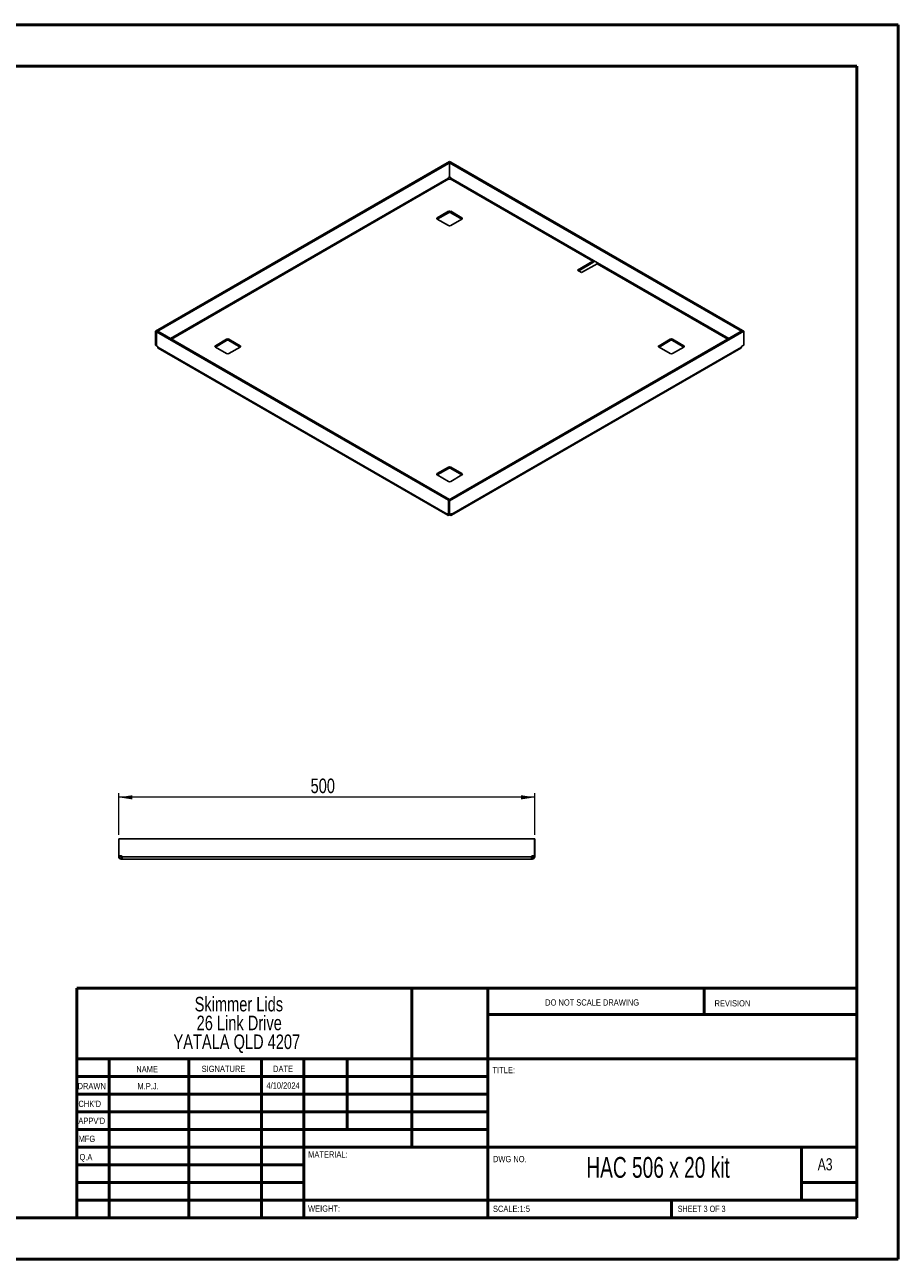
# Paper-space layout 'Sheet3' of a CAD drawing. Header units: millimetres. Extents: x 0 to 420, y 0 to 297.
# Tile 2 of 2: x 210 to 420, y 0 to 297. Entities that reach past the tile are written whole.
import ezdxf

# ---------------------------------------------------------------- set-up
doc = ezdxf.new("R2010")
doc.units = ezdxf.units.MM
doc.styles.add('SLDTEXTSTYLE0', font='TXT', dxfattribs={"width": 0.6875})
doc.styles.add('SLDTEXTSTYLE1', font='TXT', dxfattribs={"width": 0.75})
doc.dimstyles.new('SLDDIMSTYLE1', dxfattribs={"dimtxt": 3.5, "dimasz": 3.302, "dimexe": 0, "dimexo": 0.0625, "dimgap": 0.875, "dimtad": 1, "dimdec": 0, "dimlfac": 5, "dimrnd": 1e-09, "dimzin": 12, "dimdsep": 46, "dimtxsty": 'SLDTEXTSTYLE1', "dimsah": 1, "dimcen": 0.09, "dimadec": 0, "dimazin": 3, "dimtfac": 1, "dimtdec": 0, "dimtofl": 0, "dimtmove": 0, "dimatfit": 3, "dimfxl": 0, "dimfrac": 2, "dimtolj": 1, "dimtzin": 12, "dimarcsym": 0})

# ---------------------------------------------------------------- blocks, each defined once
blk = doc.blocks.new('SW_NOTE_0_2')
at = {"color": 0, "linetype": 'Continuous', "lineweight": 0, "char_height": 3.5, "attachment_point": 2, "style": 'SLDTEXTSTYLE1'}
for s, insert in [('Skimmer Lids', (13.89, 4.51)), ('26 Link Drive', (13.98, -0.01)), ('YATALA QLD 4207', (13.4, -4.54))]:
    blk.add_mtext(s, dxfattribs=dict(at, insert=insert))
blk = doc.blocks.new('_D_6')
at = {"color": 7, "linetype": 'Continuous', "lineweight": 0}
for p, q in [((232.98, 102.35), (232.98, 112.35)), ((332.98, 111.35), (232.98, 111.35)), ((332.98, 102.35), (332.98, 112.35))]:
    blk.add_line(p, q, dxfattribs=at)
at = {"color": 7, "linetype": 'Continuous', "lineweight": 18}
for points in [[(232.98, 111.35), (236.28, 110.84), (236.28, 111.86)], [(332.98, 111.35), (329.68, 111.86), (329.68, 110.84)]]:
    blk.add_solid(points, dxfattribs=at)
at = {"color": 7, "linetype": 'Continuous', "lineweight": 18, "insert": (279.1, 115.86), "char_height": 3.5, "attachment_point": 1, "style": 'SLDTEXTSTYLE1'}
blk.add_mtext('500', dxfattribs=at)

psp = doc.layouts.new('Sheet3')

# ---------------------------------------------------------------- linework, layer by layer
at = {"color": 7, "linetype": 'Continuous', "lineweight": 50}
for p, q in [((0.38, 297.21), (420.38, 297.21)), ((420.38, 0.21), (420.38, 297.21)), ((10.38, 287.21), (410.38, 287.21)), ((410.38, 287.21), (410.38, 10.21)), ((222.88, 65.46), (410.08, 65.46)), ((222.88, 65.46), (222.88, 10.21)), ((303.48, 65.46), (303.48, 27.21)), ((321.68, 65.46), (321.68, 10.21)), ((373.68, 59.09), (373.68, 65.46)), ((410.08, 59.09), (321.68, 59.09)), ((410.08, 48.46), (222.88, 48.46)), ((230.68, 48.46), (230.68, 10.21)), ((249.87, 48.46), (249.87, 10.21)), ((267.28, 48.46), (267.28, 10.21)), ((277.48, 10.21), (277.48, 48.46)), ((287.88, 31.46), (287.88, 48.46)), ((321.68, 44.21), (222.88, 44.21)), ((321.68, 39.96), (222.88, 39.96)), ((321.68, 35.71), (222.88, 35.71)), ((321.68, 31.46), (222.88, 31.46)), ((277.48, 27.21), (222.88, 27.21)), ((277.48, 27.21), (410.08, 27.21)), ((397.08, 14.46), (397.08, 27.21)), ((277.48, 22.96), (222.88, 22.96)), ((277.48, 18.71), (222.88, 18.71)), ((410.08, 18.71), (397.08, 18.71)), ((222.88, 14.46), (410.38, 14.46)), ((365.88, 10.21), (365.88, 14.46)), ((10.38, 10.21), (410.38, 10.21)), ((0.38, 0.21), (420.38, 0.21))]:
    psp.add_line(p, q, dxfattribs=at)
at = {"color": 7, "linetype": 'Continuous', "lineweight": 25}
for p, q in [((312.5, 264.27), (241.81, 223.47)), ((312.78, 264.11), (242.1, 223.31)), ((312.5, 264.27), (312.78, 264.11)), ((312.52, 263.95), (312.8, 264.11)), ((382.65, 223.47), (312.52, 263.95)), ((312.52, 260.64), (312.52, 263.95)), ((312.78, 264.1), (312.78, 264.11)), ((382.93, 223.63), (312.8, 264.11)), ((312.23, 260.29), (245.4, 221.71)), ((245.63, 221.58), (312.35, 260.1)), ((312.23, 260.29), (312.23, 260.32)), ((312.37, 260.08), (312.35, 260.1)), ((312.38, 260.56), (312.52, 260.64)), ((312.52, 260.64), (312.64, 260.56)), ((312.67, 260.1), (312.65, 260.08)), ((312.67, 260.1), (346.97, 240.29)), ((312.79, 260.32), (312.79, 260.29)), ((347.09, 240.49), (312.79, 260.29)), ((312.23, 252.32), (309.54, 250.77)), ((309.54, 250.44), (312.23, 251.99)), ((309.54, 250.77), (309.54, 250.44)), ((309.54, 250.44), (312.23, 248.89)), ((312.23, 252.32), (312.23, 251.99)), ((315.48, 250.77), (312.79, 252.32)), ((312.79, 252.32), (312.79, 251.99)), ((312.79, 251.99), (315.48, 250.44)), ((312.79, 248.89), (315.48, 250.44)), ((315.48, 250.77), (315.48, 250.44)), ((346.97, 240.29), (343.27, 238.16)), ((343.27, 238.16), (344.26, 237.58)), ((346.97, 239.97), (343.55, 237.99)), ((344.26, 237.58), (347.96, 239.72)), ((346.97, 240.29), (346.97, 239.97)), ((348.08, 239.92), (347.09, 240.49)), ((347.96, 239.72), (379.39, 221.58)), ((379.62, 221.71), (348.08, 239.92)), ((241.81, 223.47), (242.1, 223.31)), ((241.81, 220.15), (241.81, 223.47)), ((242.37, 223.46), (242.09, 223.29)), ((242.09, 223.29), (312.22, 182.81)), ((242.09, 219.98), (242.09, 223.29)), ((242.1, 223.3), (242.1, 223.31)), ((242.37, 223.46), (312.5, 182.97)), ((312.24, 182.81), (382.92, 223.62)), ((312.52, 182.65), (383.21, 223.45)), ((382.65, 223.47), (382.93, 223.63)), ((382.65, 223.46), (382.65, 223.47)), ((383.21, 223.45), (382.92, 223.62)), ((382.93, 223.63), (382.93, 223.61)), ((383.21, 220.14), (383.21, 223.45)), ((241.81, 220.15), (242.09, 219.99)), ((242.22, 219.91), (242.09, 219.98)), ((258.91, 221.54), (256.22, 219.99)), ((256.22, 219.66), (258.91, 221.22)), ((256.22, 219.99), (256.22, 219.66)), ((258.91, 221.54), (258.91, 221.22)), ((262.16, 219.99), (259.48, 221.54)), ((259.48, 221.54), (259.48, 221.22)), ((259.48, 221.22), (262.16, 219.66)), ((262.16, 219.99), (262.16, 219.66)), ((365.54, 221.54), (362.86, 219.99)), ((362.86, 219.66), (365.54, 221.22)), ((362.86, 219.99), (362.86, 219.66)), ((365.54, 221.54), (365.54, 221.22)), ((368.8, 219.99), (366.11, 221.54)), ((366.11, 221.54), (366.11, 221.22)), ((366.11, 221.22), (368.8, 219.66)), ((368.8, 219.99), (368.8, 219.66)), ((382.8, 219.91), (383.21, 220.14)), ((242.36, 219.64), (242.36, 219.66)), ((242.36, 219.64), (311.95, 179.46)), ((242.47, 219.38), (312.07, 179.2)), ((256.22, 219.66), (258.91, 218.11)), ((259.48, 218.11), (262.16, 219.66)), ((312.95, 179.2), (382.55, 219.38)), ((382.66, 219.64), (313.07, 179.46)), ((362.86, 219.66), (365.54, 218.11)), ((366.11, 218.11), (368.8, 219.66)), ((382.66, 219.64), (382.66, 219.66)), ((312.23, 190.76), (309.54, 189.21)), ((309.54, 188.89), (312.23, 190.44)), ((312.23, 190.76), (312.23, 190.44)), ((315.48, 189.21), (312.79, 190.76)), ((312.79, 190.76), (312.79, 190.44)), ((312.79, 190.44), (315.48, 188.89)), ((309.54, 189.21), (309.54, 188.89)), ((309.54, 188.89), (312.23, 187.33)), ((312.79, 187.33), (315.48, 188.89)), ((315.48, 189.21), (315.48, 188.89)), ((312.5, 182.97), (312.22, 182.81)), ((312.22, 179.49), (312.22, 182.81)), ((312.52, 182.65), (312.24, 182.81)), ((312.24, 179.5), (312.24, 182.81)), ((312.5, 182.96), (312.5, 182.97)), ((312.52, 179.33), (312.52, 182.65)), ((311.95, 179.48), (312.09, 179.57)), ((311.95, 179.46), (312.11, 179.55)), ((311.95, 179.48), (311.95, 179.46)), ((312.22, 179.49), (312.09, 179.57)), ((312.22, 179.49), (312.24, 179.51)), ((312.52, 179.33), (312.24, 179.5)), ((312.35, 179.23), (312.35, 179.44)), ((312.35, 179.23), (312.37, 179.24)), ((312.37, 179.24), (312.37, 179.42)), ((312.93, 179.57), (312.52, 179.33)), ((312.65, 179.24), (312.65, 179.41)), ((312.65, 179.24), (312.67, 179.23)), ((312.67, 179.23), (312.67, 179.42)), ((313.07, 179.46), (312.91, 179.55)), ((313.07, 179.48), (312.93, 179.57)), ((313.07, 179.46), (313.07, 179.48)), ((233, 101.35), (232.98, 101.35)), ((232.98, 97.29), (232.98, 101.35)), ((233, 97.29), (233, 101.35)), ((233, 101.35), (332.96, 101.35)), ((332.96, 97.29), (332.96, 101.35)), ((332.96, 101.35), (332.98, 101.35)), ((332.98, 101.35), (332.98, 97.29)), ((232.98, 97.29), (233, 97.29)), ((232.98, 97.29), (232.98, 97.09)), ((232.98, 97.09), (233.38, 97.09)), ((232.98, 97.09), (232.98, 97.06)), ((232.98, 97.06), (233.38, 97.06)), ((233.57, 97.29), (233, 97.29)), ((233.38, 97.29), (233.38, 97.09)), ((233.38, 97.09), (233.38, 97.06)), ((233.54, 96.5), (233.54, 96.9)), ((233.54, 96.9), (233.57, 96.9)), ((233.54, 96.5), (233.57, 96.5)), ((233.57, 96.5), (233.57, 96.9)), ((233.57, 96.9), (233.77, 96.9)), ((233.57, 96.5), (233.77, 96.5)), ((233.77, 97.06), (233.77, 97.09)), ((332.19, 97.06), (233.77, 97.06)), ((332.19, 96.5), (233.77, 96.5)), ((332.19, 97.06), (332.19, 97.09)), ((332.19, 96.9), (332.39, 96.9)), ((332.19, 96.5), (332.39, 96.5)), ((332.39, 97.29), (332.96, 97.29)), ((332.39, 96.5), (332.39, 96.9)), ((332.39, 96.9), (332.42, 96.9)), ((332.39, 96.5), (332.42, 96.5)), ((332.42, 96.5), (332.42, 96.9)), ((332.58, 97.09), (332.58, 97.29)), ((332.98, 97.09), (332.58, 97.09)), ((332.58, 97.06), (332.58, 97.09)), ((332.98, 97.06), (332.58, 97.06)), ((332.98, 97.29), (332.96, 97.29)), ((332.98, 97.09), (332.98, 97.29)), ((332.98, 97.06), (332.98, 97.09))]:
    psp.add_line(p, q, dxfattribs=at)
for centre, radius, start, end in [((312.54, 260.3), 0.307, 122.6055, 177.3945), ((312.51, 260.36), 0.307, 242.6097, 297.3903), ((312.48, 260.3), 0.307, 2.6055, 57.3945), ((309.6, 250.61), 0.175, 110.7834, 249.2166), ((312.51, 251.77), 0.615, 62.6097, 117.3903), ((312.51, 251.45), 0.615, 62.6097, 117.3903), ((315.42, 250.61), 0.175, 290.7834, 69.2166), ((312.51, 249.44), 0.615, 242.6097, 297.3903), ((346.84, 240.5), 0.246, 302.6055, 357.3945), ((346.51, 240.69), 0.857, 302.6411, 337.7401), ((347.83, 239.93), 0.246, 302.6055, 357.3945), ((242.05, 219.65), 0.307, 2.6055, 57.3945), ((256.29, 219.83), 0.175, 110.7834, 249.2166), ((259.19, 221), 0.615, 62.6097, 117.3903), ((259.19, 220.67), 0.615, 62.6097, 117.3903), ((262.1, 219.83), 0.175, 290.7834, 69.2166), ((362.92, 219.83), 0.175, 110.7834, 249.2166), ((365.83, 221), 0.615, 62.6097, 117.3903), ((365.83, 220.67), 0.615, 62.6097, 117.3903), ((368.73, 219.83), 0.175, 290.7834, 69.2166), ((382.97, 219.65), 0.307, 122.6055, 177.3945), ((259.19, 218.66), 0.615, 242.6097, 297.3903), ((365.83, 218.66), 0.615, 242.6097, 297.3903), ((312.51, 190.22), 0.615, 62.6097, 117.3903), ((312.51, 189.89), 0.615, 62.6097, 117.3903), ((309.6, 189.05), 0.175, 110.7834, 249.2166), ((312.51, 187.88), 0.615, 242.6097, 297.3903), ((315.42, 189.05), 0.175, 290.7834, 69.2166), ((312.04, 179.5), 0.0873, 50.7967, 189.214), ((312.51, 178.97), 0.307, 62.6097, 117.3903), ((312.98, 179.5), 0.0873, 350.786, 129.2033), ((233.57, 97.09), 0.2, 0, 90), ((332.39, 97.09), 0.2, 90, 180)]:
    psp.add_arc(centre, radius, start, end, dxfattribs=at)
for points, knots in [([(312.35, 260.1), (312.32, 260.11), (312.29, 260.15), (312.25, 260.22), (312.23, 260.26), (312.23, 260.29)], [0, 0, 0, 0, 0.5, 0.5, 1, 1, 1, 1]), ([(312.79, 260.29), (312.79, 260.26), (312.77, 260.22), (312.73, 260.15), (312.7, 260.11), (312.67, 260.1)], [0, 0, 0, 0, 0.5, 0.5, 1, 1, 1, 1]), ([(242.47, 219.38), (242.47, 219.38), (242.43, 219.39), (242.38, 219.47), (242.36, 219.58), (242.36, 219.64)], [0, 0, 0, 0, 0.000102, 0.500051, 1, 1, 1, 1]), ([(382.66, 219.64), (382.66, 219.58), (382.64, 219.47), (382.59, 219.39), (382.55, 219.38), (382.55, 219.38)], [0, 0, 0, 0, 0.499949, 0.999898, 1, 1, 1, 1]), ([(311.95, 179.46), (311.95, 179.4), (311.96, 179.35), (312, 179.26), (312.03, 179.22), (312.1, 179.18), (312.15, 179.17), (312.24, 179.18), (312.3, 179.2), (312.35, 179.23)], [0, 0, 0, 0, 0.25, 0.25, 0.5, 0.5, 0.75, 0.75, 1, 1, 1, 1]), ([(312.67, 179.23), (312.72, 179.2), (312.78, 179.18), (312.87, 179.17), (312.92, 179.18), (312.99, 179.22), (313.02, 179.26), (313.06, 179.35), (313.07, 179.4), (313.07, 179.46)], [0, 0, 0, 0, 0.25, 0.25, 0.5, 0.5, 0.75, 0.75, 1, 1, 1, 1]), ([(232.98, 97.06), (232.98, 96.99), (233, 96.92), (233.05, 96.78), (233.09, 96.72), (233.2, 96.62), (233.26, 96.57), (233.39, 96.52), (233.47, 96.5), (233.54, 96.5)], [0, 0, 0, 0, 0.25, 0.25, 0.5, 0.5, 0.75, 0.75, 1, 1, 1, 1]), ([(233.38, 97.06), (233.38, 97.02), (233.4, 96.98), (233.46, 96.92), (233.5, 96.9), (233.54, 96.9)], [0, 0, 0, 0, 0.5, 0.5, 1, 1, 1, 1]), ([(233.77, 96.5), (233.77, 96.5), (233.77, 96.52), (233.77, 96.57), (233.77, 96.62), (233.77, 96.72), (233.77, 96.78), (233.77, 96.92), (233.77, 96.99), (233.77, 97.06)], [0, 0, 0, 0, 0.25, 0.25, 0.5, 0.5, 0.75, 0.75, 1, 1, 1, 1]), ([(332.19, 97.06), (332.19, 96.99), (332.19, 96.92), (332.19, 96.78), (332.19, 96.72), (332.19, 96.62), (332.19, 96.57), (332.19, 96.52), (332.19, 96.5), (332.19, 96.5)], [0, 0, 0, 0, 0.25, 0.25, 0.5, 0.5, 0.75, 0.75, 1, 1, 1, 1]), ([(332.42, 96.9), (332.46, 96.9), (332.5, 96.92), (332.56, 96.98), (332.58, 97.02), (332.58, 97.06)], [0, 0, 0, 0, 0.5, 0.5, 1, 1, 1, 1]), ([(332.42, 96.5), (332.49, 96.5), (332.57, 96.52), (332.7, 96.57), (332.77, 96.62), (332.87, 96.72), (332.91, 96.78), (332.97, 96.92), (332.98, 96.99), (332.98, 97.06)], [0, 0, 0, 0, 0.25, 0.25, 0.5, 0.5, 0.75, 0.75, 1, 1, 1, 1])]:
    psp.add_open_spline(points, degree=3, knots=knots, dxfattribs=at)

# ---------------------------------------------------------------- block references
at = {"color": 7, "linetype": 'Continuous', "lineweight": 0}
psp.add_blockref('SW_NOTE_0_2', (247.97, 58.84), dxfattribs=at)

# ---------------------------------------------------------------- texts
for s, insert, char_height, attachment_point, style in [('DO NOT SCALE DRAWING', (335.49, 62.75), 1.5, 1, 'SLDTEXTSTYLE1'), ('REVISION', (376.21, 62.55), 1.5, 1, 'SLDTEXTSTYLE1'), ('NAME', (237.2, 46.72), 1.5, 1, 'SLDTEXTSTYLE1'), ('SIGNATURE', (252.91, 46.78), 1.5, 1, 'SLDTEXTSTYLE1'), ('DATE', (270.09, 46.79), 1.5, 1, 'SLDTEXTSTYLE1'), ('TITLE:', (322.84, 46.49), 1.5, 1, 'SLDTEXTSTYLE1'), ('DRAWN', (223.09, 42.64), 1.5, 1, 'SLDTEXTSTYLE1'), ('M.P.J.', (240.04, 42.6), 1.499, 2, 'SLDTEXTSTYLE1'), ('4/10/2024', (272.49, 42.77), 1.499, 2, 'SLDTEXTSTYLE1'), ("CHK'D", (223.29, 38.37), 1.5, 1, 'SLDTEXTSTYLE1'), ("APPV'D", (223.28, 34.28), 1.5, 1, 'SLDTEXTSTYLE1'), ('MFG', (223.33, 29.95), 1.5, 1, 'SLDTEXTSTYLE1'), ('Q.A', (223.55, 25.56), 1.5, 1, 'SLDTEXTSTYLE1'), ('MATERIAL:', (278.52, 26.2), 1.5, 1, 'SLDTEXTSTYLE1'), ('DWG NO.', (322.95, 25.08), 1.5, 1, 'SLDTEXTSTYLE1'), ('HAC 506 x 20 kit', (362.63, 24.83), 5, 2, 'SLDTEXTSTYLE0'), ('A3', (401, 24.52), 2.91, 1, 'SLDTEXTSTYLE1'), ('WEIGHT:', (278.5, 13.16), 1.499, 1, 'SLDTEXTSTYLE1'), ('SCALE:1:5', (322.95, 13.11), 1.5, 1, 'SLDTEXTSTYLE1'), ('SHEET 3 OF 3', (367.36, 13.11), 1.5, 1, 'SLDTEXTSTYLE0')]:
    psp.add_mtext(s, dxfattribs=dict(at, insert=insert, char_height=char_height, attachment_point=attachment_point, style=style))

# ---------------------------------------------------------------- dimensions: what is measured, and where the dimension line sits
at = {"color": 7, "linetype": 'Continuous', "lineweight": 18}
dim = psp.add_linear_dim(base=(232.98, 111.35), p1=(332.98, 101.35), p2=(232.98, 101.35), angle=0, dimstyle='SLDDIMSTYLE1', dxfattribs=at)
dim.commit()
dim.dimension.update_dxf_attribs({"geometry": '_D_6', "text_midpoint": (282.98, 111.35), "dimtype": 160})

doc.saveas('drawing.dxf')
